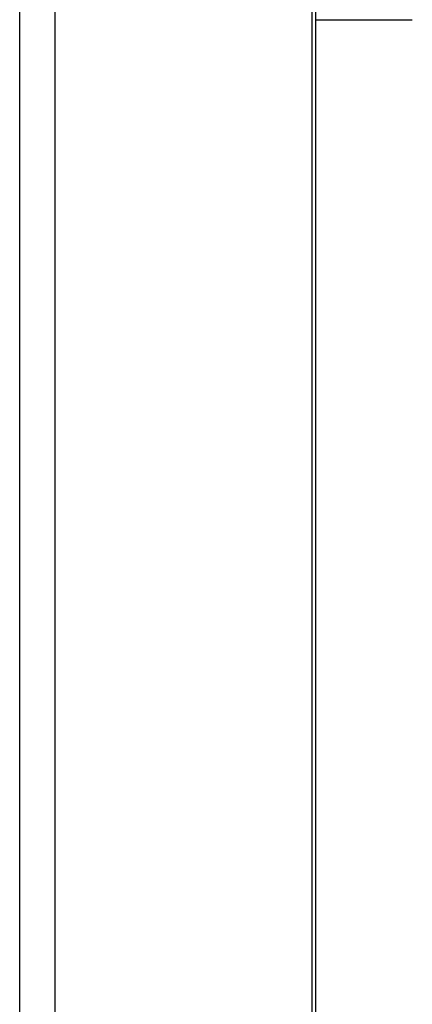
# Model space of a CAD drawing. Header units: millimetres. Extents: x 967 to 2466, y -778 to 1158.
# Tile 63 of 68: x 2435 to 2455, y 430 to 481. Entities that reach past the tile are written whole.
import ezdxf

# ---------------------------------------------------------------- set-up
doc = ezdxf.new("R2010")
doc.units = ezdxf.units.MM
doc.header["$LTSCALE"] = 30.734
doc.layers.get('0').update_dxf_attribs({"linetype": 'CONTINUOUS'})

msp = doc.modelspace()

# ---------------------------------------------------------------- linework, layer by layer
for p, q in [((2434.985, 34.643), (2434.985, 656.343)), ((2436.81, 655.843), (2436.81, 34.643)), ((2450.104, 34.643), (2450.104, 655.843)), ((2450.28, 655.843), (2450.28, 34.643)), ((2450.28, 480.537), (2455.28, 480.537))]:
    msp.add_line(p, q)

doc.saveas('drawing.dxf')
